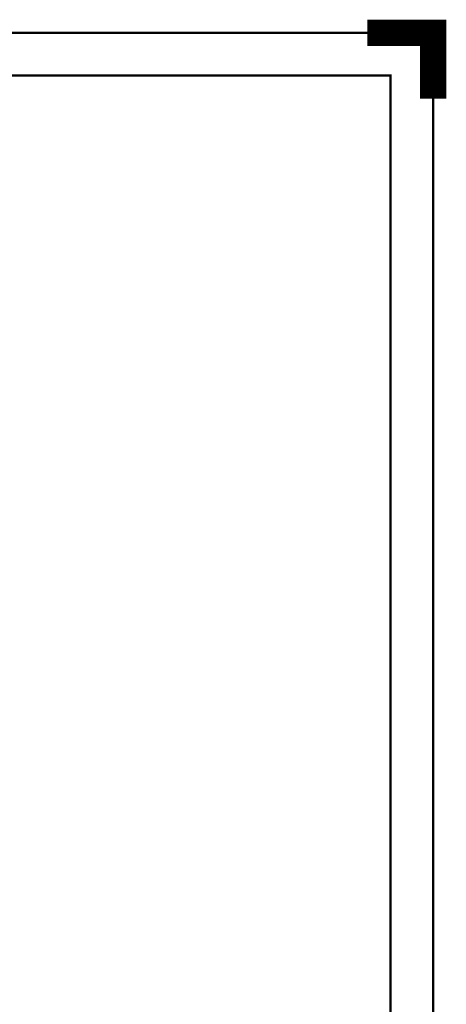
# Paper-space layout 'Layout1' of a CAD drawing. Extents: x -2 to 1033, y -36 to 596.
# Tile 181 of 181: x 778 to 843, y 446 to 596. Entities that reach past the tile are written whole.
import ezdxf
from ezdxf.enums import TextEntityAlignment as Align

# ---------------------------------------------------------------- set-up
doc = ezdxf.new("R2010")
doc.units = 0
doc.layers.get('DEFPOINTS').update_dxf_attribs({"color": 132, "linetype": 'CONTINUOUS'})
doc.layers.add('RAMECEK_HP', color=251, linetype='CONTINUOUS')
doc.styles.add('ROMANS', font='romans.shx', dxfattribs={"width": 0.8})

# ---------------------------------------------------------------- blocks, each defined once
blk = doc.blocks.new('*U6')
at = {"layer": 'RAMECEK_HP', "lineweight": 40, "const_width": 4}
blk.add_lwpolyline([(841, 584), (841, 594), (831, 594)], dxfattribs=at)
at = {"layer": 'RAMECEK_HP', "lineweight": 35, "const_width": 0.35}
for points in [[(0, 594), (0, 0), (841, 0), (841, 594)], [(6.5, 587.5), (6.5, 6.5), (834.5, 6.5), (834.5, 587.5)]]:
    blk.add_lwpolyline(points, close=True, dxfattribs=at)
at = {"layer": 'DEFPOINTS', "style": 'ROMANS', "width": 0.8}
blk.add_attdef('TISK', text='', height=10, dxfattribs=at).set_placement((841, -33), align=Align.RIGHT)

psp = doc.layouts.get("Layout1")

# ---------------------------------------------------------------- block references
at = {"layer": 'RAMECEK_HP'}
psp.add_blockref('*U6', (0, 0), dxfattribs=at)

doc.saveas('drawing.dxf')
